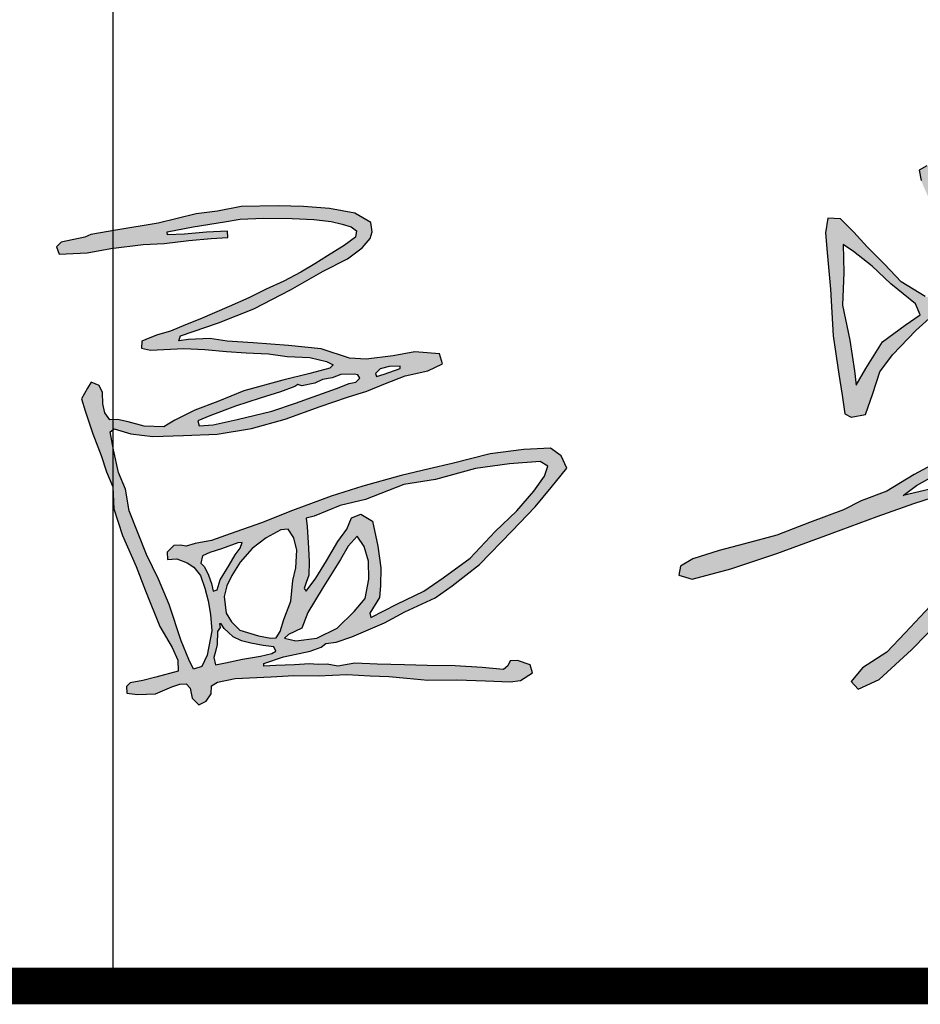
# Model space of a CAD drawing. Extents: x -302077 to 107904, y -9283 to 295706.
# Tile 57 of 256: x -78064 to -77334, y 1302 to 2101. Entities that reach past the tile are written whole.
import ezdxf

# ---------------------------------------------------------------- set-up
doc = ezdxf.new("R2010")
doc.units = 0
doc.header["$LTSCALE"] = 500
doc.header["$MEASUREMENT"] = 0
doc.layers.get('0').update_dxf_attribs({"linetype": 'CONTINUOUS'})
doc.layers.add('PUB_TITLE', color=4, linetype='CONTINUOUS')

# ---------------------------------------------------------------- blocks, each defined once
blk = doc.blocks.new('孟宪瑞')
h = blk.add_hatch(color=3)
h.paths.add_polyline_path([(2326.4, -442.2), (2320.2, -469.1), (2315.8, -505.3), (2317.7, -518.6), (2325.1, -489), (2329.3, -454.7), (2329.1, -442)], flags=16)
h.paths.add_polyline_path([(2392.1, -401.3), (2363.4, -398.6), (2358.8, -423.3), (2367.4, -436.7), (2397.6, -450.3), (2437.4, -459.8), (2489.7, -457.6), (2551.1, -448), (2626.9, -427.9), (2683.3, -404.4), (2730.3, -370.9), (2745.7, -338.7), (2736.1, -308.5), (2697.7, -298.1), (2623.4, -318.4), (2566.2, -344.8), (2557.4, -356.7), (2535.2, -364.4), (2517.9, -356.3), (2479.2, -366.7), (2437.1, -382.4), (2402.2, -395.8)], flags=16)
h.paths.add_polyline_path([(2917.7, -634.2), (2909.6, -631.1), (2903.5, -649.2), (2894.3, -674.8), (2887.6, -711.9), (2882.3, -733.1), (2891.1, -735.5), (2951.7, -719), (2999, -706.7), (3052.7, -695.1), (3094.5, -684.4), (3124.5, -678.9), (3160.6, -671.2), (3197.4, -664.6), (3187.3, -657.4), (3127.3, -655.8), (3070.1, -646.4), (3011.7, -639.5), (2963.4, -633.9), (2932.2, -637.3)], flags=16)
h.paths.add_polyline_path([(2299.4, -708.4), (2296.6, -726.7), (2305.6, -744), (2315, -725.3), (2308.7, -704.7)], flags=16)
h.paths.add_polyline_path([(1991.6, -416.6), (1991.6, -426.7), (1997.9, -431.6), (2003.8, -432.3), (1996.3, -439.6), (1983.9, -438), (1976, -431.1), (1973.3, -418.5), (1974.6, -405.3), (1991.1, -378.5), (2015.2, -348), (2039.6, -317.5), (2053, -299.4), (2076, -274.1), (2111.5, -250.6), (2145.8, -235), (2163.5, -228.6), (2190, -230.9), (2204.4, -246.5), (2205.7, -279.3), (2202.2, -326.7), (2194.6, -377), (2181, -431.4), (2170.6, -475.7), (2158.1, -518.4), (2142.5, -556.4), (2131.9, -570.7), (2125.4, -604), (2124.2, -643.6), (2124.6, -683.6), (2132.5, -730.3), (2136.3, -763.9), (2144, -790.2), (2150.8, -809.1), (2151.2, -819.9), (2155.5, -821), (2169.5, -803.3), (2192.7, -772.8), (2211.1, -750.3), (2226.1, -721.8), (2243.8, -687.9), (2262.5, -647.2), (2273.2, -622), (2286.7, -600.8), (2288.2, -582.8), (2287.6, -558.5), (2295.2, -493), (2306.1, -433.1), (2308.7, -407.5), (2318.4, -365.5), (2334.4, -334.7), (2344.6, -315.5), (2352.2, -304.7), (2374.3, -300.9), (2383.3, -315.5), (2382.3, -349.9), (2379.9, -368.6), (2373.7, -378.2), (2384, -384), (2411.6, -376.9), (2467.5, -357.2), (2499.7, -347.5), (2519.2, -337.1), (2521.8, -330.9), (2527.3, -338.7), (2531.3, -326.2), (2539.1, -289.1), (2556.1, -237.4), (2569.1, -206.2), (2593.6, -148.7), (2606.3, -127.9), (2628.1, -103.9), (2635.5, -99.4), (2646.2, -97.9), (2647.1, -108.4), (2638.3, -123.1), (2621.7, -142.6), (2599.6, -182.9), (2581.7, -218.6), (2567.9, -259.8), (2555.5, -298.8), (2552.5, -320.8), (2555.2, -328.9), (2567.2, -324.7), (2603.4, -304.2), (2629.3, -296.1), (2672.8, -284.9), (2682, -279.1), (2666.5, -239.7), (2663.4, -213.6), (2684.5, -221.4), (2693.5, -246.4), (2708.9, -267.7), (2719.1, -279.5), (2744.7, -284.9), (2768.2, -309), (2775.7, -344.5), (2754, -380.8), (2682.7, -428.5), (2608.3, -458.8), (2563.2, -466.3), (2503.7, -473.5), (2443.6, -476.8), (2387.5, -464.2), (2353.7, -445.7), (2344.4, -444.8), (2337.6, -485.4), (2327.3, -526.4), (2310.8, -569.1), (2303.6, -623.2), (2304.5, -652.8), (2300.7, -669.7), (2309.1, -671), (2357.7, -648.6), (2455.4, -629.6), (2538, -614.4), (2610.5, -606.6), (2665.6, -602.8), (2698.3, -605.1), (2708.3, -593.6), (2723.6, -597.8), (2728.6, -605.1), (2816.8, -605.8), (2916.7, -611.6), (3006.5, -620.1), (3045.6, -626.9), (3103.3, -628), (3159.3, -637.5), (3217, -639.1), (3265.5, -649.3), (3288.3, -656.1), (3283.3, -665.1), (3254.4, -673), (3210.3, -675.3), (3160.9, -685.6), (3111.8, -700.1), (3034.2, -715.7), (2964.2, -731.1), (2906.4, -744), (2880.3, -749.9), (2871.8, -765.3), (2852, -835.9), (2831.4, -887.2), (2811.8, -923), (2795.3, -959.2), (2787.3, -974.1), (2776, -965.4), (2792.1, -924.5), (2815.4, -875.2), (2833.1, -824.8), (2843.5, -784), (2849.2, -763.2), (2829.7, -766.1), (2809.2, -774.5), (2797.7, -770.7), (2817.3, -759.5), (2849.5, -749.7), (2859, -736.1), (2864, -699.6), (2876.2, -663.6), (2881.9, -641.9), (2877, -630.7), (2843.6, -627.6), (2801.7, -623.7), (2765.6, -623.6), (2746.7, -623.6), (2727.6, -623.6), (2715.9, -629.9), (2705.3, -656.4), (2692.5, -684.7), (2687.6, -697.3), (2687.3, -716.7), (2687.9, -731.8), (2707.9, -730.1), (2728.2, -727.2), (2730.5, -738.1), (2699, -748.6), (2680.2, -752.1), (2662.2, -748.4), (2657.3, -725.8), (2665.6, -699.5), (2676.6, -672.9), (2684.6, -645.2), (2686.6, -631.8), (2678.9, -622.7), (2604.3, -626.1), (2521.8, -635.3), (2451.4, -650), (2370.8, -669.4), (2329.3, -680.2), (2323.7, -693.5), (2330.3, -733), (2323.7, -764.8), (2314.4, -798.6), (2305.7, -827.8), (2276, -831.9), (2267.2, -826.8), (2276.5, -765.8), (2281.6, -710.4), (2275.5, -698.7), (2267.8, -693.5), (2273.4, -673.5), (2274.9, -653), (2262.1, -677.1), (2234.9, -741.7), (2203.6, -793), (2178, -842.1), (2146.2, -857.5), (2126.2, -820.6), (2112.4, -744.3), (2102.6, -660.7), (2093.4, -593.6), (2105.6, -533.1), (2109.6, -471.3), (2114.9, -431.8), (2124.6, -409.1), (2142.7, -410.8), (2146.4, -438.2), (2137.1, -472.9), (2130.2, -495.1), (2127.4, -530.3), (2139.9, -505.2), (2158.1, -441.4), (2177.1, -375), (2183.9, -313.8), (2183.4, -266.7), (2172.1, -249.9), (2137.6, -254.9), (2088.7, -294.3), (2051.5, -321.1), (2007.9, -375.9), (1991.2, -400.8)])
h.paths.add_polyline_path([(1262.1, -55.2), (1260.9, -99.9), (1256.6, -152.1), (1265.7, -208.8), (1270.5, -258.6), (1272.4, -281.5), (1289, -255.8), (1317.5, -213.9), (1355.5, -189), (1380.4, -173.6), (1373.7, -155.8), (1335.7, -121.6), (1306.6, -91.9), (1278.1, -67.3)], flags=16)
h.paths.add_polyline_path([(1507.6, -190.4), (1498.1, -200), (1481.2, -236.1), (1467.7, -278.8), (1461.2, -300.3), (1462, -311.9), (1475.5, -306.8), (1510.7, -276.2), (1527.2, -262.7), (1523.1, -236.2), (1516.5, -203.3)], flags=16)
h.paths.add_polyline_path([(1412.2, 61.9), (1401.9, 64.9), (1389.2, 58.6), (1391.6, 41.7), (1401.4, 16.2), (1404.9, -15.2), (1414.2, -45.4), (1424.6, -62.5), (1425.9, -79.4), (1430.1, -103.2), (1441.5, -122.6), (1438, -139.9), (1405.5, -149.7), (1389.7, -144.7), (1352.1, -119.2), (1326.6, -89.5), (1300.1, -60.8), (1279.9, -36.1), (1259.4, -13.8), (1239.5, -11.7), (1234.6, -35), (1235.7, -66.5), (1238.5, -125.9), (1239.1, -201.1), (1245.3, -262.8), (1249.3, -296.9), (1250.7, -311.8), (1252, -326.9), (1261.8, -332.9), (1285.1, -329.6), (1298.2, -296.3), (1311.1, -261.9), (1332.9, -235.9), (1372.3, -198.3), (1394.3, -180.1), (1409.1, -170.7), (1423.4, -165), (1438.9, -165), (1454.9, -157.4), (1469.2, -140.9), (1501.5, -125.7), (1563.1, -98.4), (1604.6, -85.1), (1645.8, -73.5), (1673.1, -68.5), (1696.7, -64.4), (1711.7, -65), (1714.3, -71.6), (1697.3, -95.8), (1672.2, -120.2), (1646.5, -147.9), (1626.7, -169.1), (1609.9, -196.8), (1602.4, -214.8), (1594.8, -217.5), (1596.1, -204), (1602.9, -189.3), (1589.6, -179.8), (1576.1, -189.8), (1566.4, -209.9), (1548.1, -236.9), (1541.8, -247), (1535.7, -237.8), (1528.7, -207.9), (1525.6, -190.7), (1520, -164.6), (1509.7, -151.5), (1494.7, -157.6), (1483.1, -187.7), (1460, -240.1), (1444.3, -282.3), (1433.9, -316.5), (1428.8, -332.9), (1436, -347.8), (1458.6, -342.3), (1482, -329.7), (1510.9, -300.4), (1524.6, -280.9), (1536.8, -274.6), (1544.4, -288.6), (1519.7, -322.7), (1492.1, -351.8), (1456.1, -376.9), (1408.7, -405.5), (1358.8, -429.2), (1313.8, -454), (1271.7, -468), (1242.8, -480.9), (1187.1, -498.6), (1133.7, -516.3), (1081.6, -528.2), (1040.2, -536.8), (997.4, -548.1), (976.8, -559.1), (973.6, -573.5), (994.7, -580.6), (1057.6, -567.1), (1132.7, -545.9), (1222.6, -517.5), (1296.4, -494.2), (1356.1, -475.9), (1414.9, -460), (1484.8, -441.8), (1534.6, -428.7), (1588.1, -413), (1611.5, -407.8), (1624.9, -403.2), (1625.8, -409.3), (1588.5, -441.7), (1554.3, -475.5), (1489.3, -536.1), (1439.1, -590.5), (1383.1, -633.9), (1332.6, -682.8), (1301.7, -712.5), (1261.3, -735.7), (1242.3, -756.9), (1252.7, -770), (1287.3, -755.6), (1341.5, -710.4), (1394.1, -661.7), (1440.4, -619.1), (1480.8, -582.7), (1513.6, -549), (1547.1, -516), (1554.6, -501.7), (1559.6, -510), (1553.3, -532.6), (1538, -570.3), (1523.2, -630.7), (1514.3, -653.2), (1504.8, -697.3), (1502, -739.9), (1510.9, -776.2), (1535.3, -787.9), (1561.1, -792.8), (1598.2, -785.8), (1633.8, -766.2), (1671.4, -739.1), (1692.3, -723.7), (1690.2, -709.4), (1699.9, -704.1), (1698.7, -692.8), (1696.8, -676.2), (1694.3, -652), (1692.3, -632.6), (1670.4, -651.2), (1668.7, -675.1), (1665.7, -704.9), (1656.1, -722.8), (1622.6, -745.5), (1593.3, -761.1), (1569, -770.1), (1555.9, -770.1), (1542.3, -763.7), (1530.3, -747.1), (1527.4, -717.7), (1532, -700.9), (1544.4, -643), (1555.7, -594.7), (1575.2, -535.5), (1586.5, -507), (1582.6, -487), (1577.7, -481.2), (1585.1, -475.7), (1624.6, -434.9), (1649.5, -411.8), (1672.1, -398.2), (1702.4, -385.1), (1722.6, -376.6), (1731.7, -368.8), (1724.8, -357), (1694.2, -357.9), (1653.9, -374.4), (1608.9, -387.3), (1545.1, -406.4), (1485.8, -421.9), (1418.8, -443.2), (1383.2, -454.4), (1339.3, -462.1), (1361.5, -447.2), (1406.4, -424.6), (1452.2, -399.7), (1496.1, -367.6), (1526.1, -344.8), (1567.1, -295.5), (1623.8, -213.5), (1668.6, -157.4), (1688.9, -129.4), (1716.5, -102.9), (1740.2, -84.1), (1744.9, -56.8), (1727.1, -43.4), (1677.3, -51.4), (1619.2, -63.7), (1562.5, -78.6), (1517.8, -99.1), (1486.2, -114.2), (1464.3, -125.9), (1454.6, -118.3), (1447.2, -90.1), (1440.5, -53.4), (1430.6, -14.2), (1420.2, 21.8), (1416.1, 45)])
h.paths.add_polyline_path([(393.4, -451.6), (380, -454.2), (381.2, -467.7), (381.8, -502.7), (382, -524.3), (380, -545.7), (375.4, -557.4), (372, -566.7), (374.9, -571.3), (391.4, -551.2), (409.8, -524.3), (429.2, -494), (444.5, -475.1), (453, -457.1), (468.3, -451.6), (486.3, -463.9), (492.9, -504.3), (496.5, -539.7), (494.2, -568.3), (492, -586.8), (475.3, -611.2), (476.4, -618.4), (519.4, -598.8), (563.7, -580.3), (595.6, -560.3), (640.5, -530.6), (682.4, -489.4), (718.6, -457.9), (747.3, -428), (765.7, -404.4), (771.5, -388.6), (759.6, -380.6), (710.2, -382.2), (655.7, -387.3), (590.8, -401.9), (539.5, -407.3), (476.8, -428.7), (435.8, -436.4)], flags=16)
h.paths.add_polyline_path([(460.5, -486.7), (445.4, -502.4), (432.3, -522.9), (400.5, -568.6), (375.8, -605.7), (365.2, -630.4), (343.2, -639.5), (336.3, -645.1), (354.3, -650.3), (388.4, -647.7), (421.9, -632.8), (450.1, -607.7), (468.7, -587.6), (476.4, -556.6), (477.2, -527.7), (471.2, -503.8)], flags=16)
h.paths.add_polyline_path([(338.6, -471.2), (314.6, -482.5), (291.2, -498.8), (271.1, -520.1), (256.6, -540.8), (248, -556.8), (242.7, -573.9), (244.6, -600.4), (252.8, -614.9), (265.5, -628.8), (295.1, -639.6), (314.4, -644.3), (323.3, -644.2), (329.9, -634), (336.9, -615.3), (349.6, -586.2), (354.1, -553.4), (359.9, -533.1), (363, -504.9), (358.9, -484.9), (350.4, -470.6)], flags=16)
h.paths.add_polyline_path([(233.9, -623.1), (229.7, -629.5), (228, -650.3), (224.9, -661.6), (222, -670.8), (223.9, -682.5), (239.8, -680.5), (267.8, -675.8), (296.6, -672), (315.3, -668.8), (321.9, -665.4), (318.8, -658.4), (301.7, -655.5), (281.9, -650.5), (267.4, -646.1), (254.3, -639.2), (246.8, -631.5), (240.7, -625.3), (239.7, -623.2), (235.8, -617.2), (233.5, -617.3)], flags=16)
h.paths.add_polyline_path([(269, -488.6), (242, -497.3), (223.3, -502.3), (211.2, -507), (208.2, -518.5), (213.3, -524.4), (219.4, -538.3), (223.7, -552), (225.5, -564.4), (231.9, -562.7), (237.7, -546.5), (253.4, -524.1), (263.5, -507.6), (272.2, -497.2), (275.7, -488.2)], flags=16)
h.paths.add_polyline_path([(468, -226.6), (446.4, -226.3), (432.2, -230.8), (416.8, -232.6), (404.2, -238.1), (383.3, -241.6), (377.1, -238.8), (371.7, -242.2), (348.4, -249.5), (315.2, -258.1), (275.4, -269.3), (233.5, -282.5), (213.5, -290.1), (215.4, -298.1), (238.1, -297.2), (277, -290.9), (332.9, -280.1), (371.9, -268.7), (400.4, -260.2), (438.8, -248.1), (459, -241.5), (469.8, -239.7), (477, -233.7), (473.8, -228.1)], flags=16)
h.paths.add_polyline_path([(542.3, -217.2), (524.8, -216.9), (510.3, -219.8), (502.4, -227.3), (503.4, -232.2), (515.9, -228.9), (542, -221)], flags=16)
h.paths.add_polyline_path([(46.2, 13.5), (7.7, 6.9), (0, 0), (3.9, -12.2), (49, -12.2), (87.3, -6.9), (139.3, -2.8), (173.1, -2.8), (213, 0.1), (248.8, 1.9), (275.3, 1.9), (275.3, 12.4), (241.5, 12.4), (206.3, 10.7), (178.8, 10.7), (178.8, 15.7), (220.8, 21.8), (271.1, 27.4), (296.5, 30.7), (334.1, 30.7), (379.9, 27.6), (414.7, 24.7), (442.4, 20), (460, 14.8), (474.1, 10), (482.2, 3), (480.5, -6.7), (461.3, -19.6), (434.2, -34.8), (413.3, -46.5), (389.9, -58.9), (362, -71.9), (333, -83.7), (304.5, -96.4), (272.7, -108.6), (224.7, -127), (200.9, -135), (176.8, -143.7), (155.3, -148.6), (142.9, -153.1), (130.1, -158.1), (128.9, -168.9), (143, -172.8), (196.5, -172.8), (230.4, -175.7), (265.1, -180.8), (296.4, -184.5), (332.2, -187.6), (361.9, -193.3), (398.2, -196.6), (424.6, -204.3), (434.9, -210.2), (429.6, -215.4), (396.8, -222.3), (353.1, -230.7), (289.9, -245.1), (247.4, -260.1), (209.9, -272.4), (177.1, -286.9), (165.7, -293.2), (158.9, -296.8), (127.5, -294.7), (101.9, -286.1), (85, -281.5), (72.5, -281.5), (65.1, -270), (62.9, -255.4), (62.9, -237.4), (57.9, -226), (45.4, -219.6), (39.3, -229), (34.2, -237.6), (28.6, -245.9), (34, -265.2), (44.5, -302.9), (55.9, -338.1), (63.6, -364.8), (72.4, -389.2), (72.4, -424.7), (84.5, -468.3), (103.8, -519.2), (117.3, -559), (137.2, -617), (155.8, -651.7), (163.6, -672.3), (163.6, -690.1), (127.2, -697.9), (106.3, -702.3), (85.5, -705.4), (79.4, -710.7), (79.4, -721.8), (96.5, -724.8), (125.6, -724.8), (152.4, -714.6), (165.3, -711.1), (175.3, -711.1), (181.5, -718.2), (184.2, -734.5), (193.9, -745.9), (206.3, -740.2), (214.8, -728.9), (215.7, -716.3), (225.6, -710.5), (254.4, -706), (312.2, -706), (348.9, -706), (387.9, -708.2), (433.6, -708.2), (471.2, -711.7), (500.8, -714.3), (529.9, -718.3), (563.5, -723.3), (609.7, -725), (655.7, -728.6), (695.4, -732.1), (712, -730.6), (731.6, -719.4), (728.3, -706.2), (708.5, -698.5), (696.9, -698.5), (692.6, -706.4), (685.5, -711.6), (651.3, -706.8), (608.3, -702.2), (563.4, -699.7), (527.2, -696.9), (483.3, -693.6), (447.6, -690.3), (419.8, -694.2), (403.2, -689.9), (388.7, -689.9), (374.6, -688.4), (350.6, -688.4), (320.5, -688.4), (301.3, -688.4), (301.3, -684.2), (333.4, -675.2), (376.7, -668.1), (394.4, -662.3), (402.2, -656.9), (419.1, -655.2), (444.5, -648), (497.9, -628), (531.4, -611.8), (581, -591.8), (609.4, -573.6), (654.9, -541.5), (709.1, -490.3), (748.6, -452.9), (775.3, -423.1), (792.2, -404.2), (802, -393.1), (793.9, -373.3), (777.3, -360.2), (734.2, -360.2), (680.2, -364.9), (618.2, -377.5), (581, -384), (535.8, -392.8), (473.5, -407.1), (422.2, -420.6), (359, -441), (308.1, -458.2), (257, -473.6), (226.6, -482.8), (200.4, -486.7), (185.8, -490.1), (176.3, -487.9), (165.9, -487.9), (154.9, -498.1), (154.9, -510), (169.9, -510), (185.9, -517.2), (196.6, -524.4), (206.5, -538.2), (212.7, -559), (216.8, -579.4), (219.6, -601.6), (220.7, -627.9), (211.5, -666.5), (201.9, -684.6), (188, -688.1), (181.3, -672), (170.5, -641.6), (154.3, -582.7), (138.9, -540.9), (121.3, -500.3), (97.1, -429), (92.7, -394.4), (82.9, -366.7), (76.3, -330.1), (72.1, -301.1), (79, -296.5), (105.5, -305.6), (140.2, -311.4), (189.5, -312.6), (243.7, -312.6), (299, -306.4), (354.1, -293.9), (410.8, -276.1), (455.8, -262.9), (487.2, -254.7), (517.5, -243.8), (549.6, -233.3), (586.5, -226.7), (610.3, -216.7), (606.3, -200.4), (567.1, -195.5), (531.8, -200.1), (488.2, -203.3), (461.6, -200.4), (417, -183.7), (364.6, -175.8), (308.2, -169), (266.9, -164.4), (239.3, -158.6), (204.6, -158.8), (189.4, -159.9), (192.4, -152.3), (254, -134.3), (312, -114.3), (372, -86.5), (425.7, -58.9), (465.6, -41.3), (490.3, -24.5), (503.7, -10), (507.4, 0.5), (505.9, 15.3), (481, 31.9), (440.9, 40.8), (399.3, 46.4), (358.5, 48.9), (299.2, 50.7), (260.9, 44.9), (226.4, 42.7), (164.8, 30.3), (96.3, 22.4), (55.8, 17.4)])
for points in [[(1401.9, 64.9), (1389.2, 58.6), (1391.6, 41.7)], [(1389.7, -144.7), (1352.1, -119.2), (1326.6, -89.5), (1300.1, -60.8), (1279.9, -36.1), (1259.4, -13.8), (1239.5, -11.7), (1234.6, -35), (1235.7, -66.5), (1238.5, -125.9), (1239.1, -201.1), (1245.3, -262.8), (1249.3, -296.9), (1250.7, -311.8), (1252, -326.9), (1261.8, -332.9), (1285.1, -329.6), (1298.2, -296.3), (1311.1, -261.9), (1332.9, -235.9), (1372.3, -198.3), (1394.3, -180.1)], [(1408.7, -405.5), (1358.8, -429.2), (1313.8, -454), (1271.7, -468), (1242.8, -480.9), (1187.1, -498.6), (1133.7, -516.3), (1081.6, -528.2), (1040.2, -536.8), (997.4, -548.1), (976.8, -559.1), (973.6, -573.5), (994.7, -580.6), (1057.6, -567.1), (1132.7, -545.9), (1222.6, -517.5), (1296.4, -494.2), (1356.1, -475.9), (1414.9, -460)], [(1383.1, -633.9), (1332.6, -682.8), (1301.7, -712.5), (1261.3, -735.7), (1242.3, -756.9), (1252.7, -770), (1287.3, -755.6), (1341.5, -710.4), (1394.1, -661.7)], [(1383.2, -454.4), (1339.3, -462.1), (1361.5, -447.2), (1406.4, -424.6)]]:
    blk.add_lwpolyline(points)
for points in [[(46.2, 13.5), (7.7, 6.9), (0, 0), (3.9, -12.2), (49, -12.2), (87.3, -6.9), (139.3, -2.8), (173.1, -2.8), (213, 0.1), (248.8, 1.9), (275.3, 1.9), (275.3, 12.4), (241.5, 12.4), (206.3, 10.7), (178.8, 10.7), (178.8, 15.7), (220.8, 21.8), (271.1, 27.4), (296.5, 30.7), (334.1, 30.7), (379.9, 27.6), (414.7, 24.7), (442.4, 20), (460, 14.8), (474.1, 10), (482.2, 3), (480.5, -6.7), (461.3, -19.6), (434.2, -34.8), (413.3, -46.5), (389.9, -58.9), (362, -71.9), (333, -83.7), (304.5, -96.4), (272.7, -108.6), (224.7, -127), (200.9, -135), (176.8, -143.7), (155.3, -148.6), (142.9, -153.1), (130.1, -158.1), (128.9, -168.9), (143, -172.8), (196.5, -172.8), (230.4, -175.7), (265.1, -180.8), (296.4, -184.5), (332.2, -187.6), (361.9, -193.3), (398.2, -196.6), (424.6, -204.3), (434.9, -210.2), (429.6, -215.4), (396.8, -222.3), (353.1, -230.7), (289.9, -245.1), (247.4, -260.1), (209.9, -272.4), (177.1, -286.9), (165.7, -293.2), (158.9, -296.8), (127.5, -294.7), (101.9, -286.1), (85, -281.5), (72.5, -281.5), (65.1, -270), (62.9, -255.4), (62.9, -237.4), (57.9, -226), (45.4, -219.6), (39.3, -229), (34.2, -237.6), (28.6, -245.9), (34, -265.2), (44.5, -302.9), (55.9, -338.1), (63.6, -364.8), (72.4, -389.2), (72.4, -424.7), (84.5, -468.3), (103.8, -519.2), (117.3, -559), (137.2, -617), (155.8, -651.7), (163.6, -672.3), (163.6, -690.1), (127.2, -697.9), (106.3, -702.3), (85.5, -705.4), (79.4, -710.7), (79.4, -721.8), (96.5, -724.8), (125.6, -724.8), (152.4, -714.6), (165.3, -711.1), (175.3, -711.1), (181.5, -718.2), (184.2, -734.5), (193.9, -745.9), (206.3, -740.2), (214.8, -728.9), (215.7, -716.3), (225.6, -710.5), (254.4, -706), (312.2, -706), (348.9, -706), (387.9, -708.2), (433.6, -708.2), (471.2, -711.7), (500.8, -714.3), (529.9, -718.3), (563.5, -723.3), (609.7, -725), (655.7, -728.6), (695.4, -732.1), (712, -730.6), (731.6, -719.4), (728.3, -706.2), (708.5, -698.5), (696.9, -698.5), (692.6, -706.4), (685.5, -711.6), (651.3, -706.8), (608.3, -702.2), (563.4, -699.7), (527.2, -696.9), (483.3, -693.6), (447.6, -690.3), (419.8, -694.2), (403.2, -689.9), (388.7, -689.9), (374.6, -688.4), (350.6, -688.4), (320.5, -688.4), (301.3, -688.4), (301.3, -684.2), (333.4, -675.2), (376.7, -668.1), (394.4, -662.3), (402.2, -656.9), (419.1, -655.2), (444.5, -648), (497.9, -628), (531.4, -611.8), (581, -591.8), (609.4, -573.6), (654.9, -541.5), (709.1, -490.3), (748.6, -452.9), (775.3, -423.1), (792.2, -404.2), (802, -393.1), (793.9, -373.3), (777.3, -360.2), (734.2, -360.2), (680.2, -364.9), (618.2, -377.5), (581, -384), (535.8, -392.8), (473.5, -407.1), (422.2, -420.6), (359, -441), (308.1, -458.2), (257, -473.6), (226.6, -482.8), (200.4, -486.7), (185.8, -490.1), (176.3, -487.9), (165.9, -487.9), (154.9, -498.1), (154.9, -510), (169.9, -510), (185.9, -517.2), (196.6, -524.4), (206.5, -538.2), (212.7, -559), (216.8, -579.4), (219.6, -601.6), (220.7, -627.9), (211.5, -666.5), (201.9, -684.6), (188, -688.1), (181.3, -672), (170.5, -641.6), (154.3, -582.7), (138.9, -540.9), (121.3, -500.3), (97.1, -429), (92.7, -394.4), (82.9, -366.7), (76.3, -330.1), (72.1, -301.1), (79, -296.5), (105.5, -305.6), (140.2, -311.4), (189.5, -312.6), (243.7, -312.6), (299, -306.4), (354.1, -293.9), (410.8, -276.1), (455.8, -262.9), (487.2, -254.7), (517.5, -243.8), (549.6, -233.3), (586.5, -226.7), (610.3, -216.7), (606.3, -200.4), (567.1, -195.5), (531.8, -200.1), (488.2, -203.3), (461.6, -200.4), (417, -183.7), (364.6, -175.8), (308.2, -169), (266.9, -164.4), (239.3, -158.6), (204.6, -158.8), (189.4, -159.9), (192.4, -152.3), (254, -134.3), (312, -114.3), (372, -86.5), (425.7, -58.9), (465.6, -41.3), (490.3, -24.5), (503.7, -10), (507.4, 0.5), (505.9, 15.3), (481, 31.9), (440.9, 40.8), (399.3, 46.4), (358.5, 48.9), (299.2, 50.7), (260.9, 44.9), (226.4, 42.7), (164.8, 30.3), (96.3, 22.4), (55.8, 17.4)], [(1262.1, -55.2), (1260.9, -99.9), (1256.6, -152.1), (1265.7, -208.8), (1270.5, -258.6), (1272.4, -281.5), (1289, -255.8), (1317.5, -213.9), (1355.5, -189), (1380.4, -173.6), (1373.7, -155.8), (1335.7, -121.6), (1306.6, -91.9), (1278.1, -67.3)], [(542.3, -217.2), (524.8, -216.9), (510.3, -219.8), (502.4, -227.3), (503.4, -232.2), (515.9, -228.9), (542, -221)], [(468, -226.6), (446.4, -226.3), (432.2, -230.8), (416.8, -232.6), (404.2, -238.1), (383.3, -241.6), (377.1, -238.8), (371.7, -242.2), (348.4, -249.5), (315.2, -258.1), (275.4, -269.3), (233.5, -282.5), (213.5, -290.1), (215.4, -298.1), (238.1, -297.2), (277, -290.9), (332.9, -280.1), (371.9, -268.7), (400.4, -260.2), (438.8, -248.1), (459, -241.5), (469.8, -239.7), (477, -233.7), (473.8, -228.1)], [(393.4, -451.6), (380, -454.2), (381.2, -467.7), (381.8, -502.7), (382, -524.3), (380, -545.7), (375.4, -557.4), (372, -566.7), (374.9, -571.3), (391.4, -551.2), (409.8, -524.3), (429.2, -494), (444.5, -475.1), (453, -457.1), (468.3, -451.6), (486.3, -463.9), (492.9, -504.3), (496.5, -539.7), (494.2, -568.3), (492, -586.8), (475.3, -611.2), (476.4, -618.4), (519.4, -598.8), (563.7, -580.3), (595.6, -560.3), (640.5, -530.6), (682.4, -489.4), (718.6, -457.9), (747.3, -428), (765.7, -404.4), (771.5, -388.6), (759.6, -380.6), (710.2, -382.2), (655.7, -387.3), (590.8, -401.9), (539.5, -407.3), (476.8, -428.7), (435.8, -436.4)], [(338.6, -471.2), (314.6, -482.5), (291.2, -498.8), (271.1, -520.1), (256.6, -540.8), (248, -556.8), (242.7, -573.9), (244.6, -600.4), (252.8, -614.9), (265.5, -628.8), (295.1, -639.6), (314.4, -644.3), (323.3, -644.2), (329.9, -634), (336.9, -615.3), (349.6, -586.2), (354.1, -553.4), (359.9, -533.1), (363, -504.9), (358.9, -484.9), (350.4, -470.6)], [(269, -488.6), (242, -497.3), (223.3, -502.3), (211.2, -507), (208.2, -518.5), (213.3, -524.4), (219.4, -538.3), (223.7, -552), (225.5, -564.4), (231.9, -562.7), (237.7, -546.5), (253.4, -524.1), (263.5, -507.6), (272.2, -497.2), (275.7, -488.2)], [(460.5, -486.7), (445.4, -502.4), (432.3, -522.9), (400.5, -568.6), (375.8, -605.7), (365.2, -630.4), (343.2, -639.5), (336.3, -645.1), (354.3, -650.3), (388.4, -647.7), (421.9, -632.8), (450.1, -607.7), (468.7, -587.6), (476.4, -556.6), (477.2, -527.7), (471.2, -503.8)], [(233.9, -623.1), (229.7, -629.5), (228, -650.3), (224.9, -661.6), (222, -670.8), (223.9, -682.5), (239.8, -680.5), (267.8, -675.8), (296.6, -672), (315.3, -668.8), (321.9, -665.4), (318.8, -658.4), (301.7, -655.5), (281.9, -650.5), (267.4, -646.1), (254.3, -639.2), (246.8, -631.5), (240.7, -625.3), (239.7, -623.2), (235.8, -617.2), (233.5, -617.3)]]:
    blk.add_lwpolyline(points, close=True)
blk = doc.blocks.new('wrtgtg')
at = {"layer": 'PUB_TITLE'}
for p, q in [((6186.54, 4748.42), (6186.54, 9558.77)), ((2204.32, 4758.77), (7804.32, 4758.77)), ((2204.32, 4758.77), (7804.32, 4758.77))]:
    blk.add_line(p, q, dxfattribs=at)
at = {"layer": 'PUB_TITLE', "const_width": 29.75}
blk.add_lwpolyline([(2204.32, 4758.77), (7804.32, 4758.77)], dxfattribs=at)
at = {"xscale": 0.5050378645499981, "yscale": 0.5050378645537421, "zscale": 0.5050378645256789, "rotation": 2.662162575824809}
blk.add_blockref('孟宪瑞', (6140.52, 5358.53), dxfattribs=at)

msp = doc.modelspace()

# ---------------------------------------------------------------- block references
msp.add_blockref('wrtgtg', (-84174.787, -3441.74))

doc.saveas('drawing.dxf')
